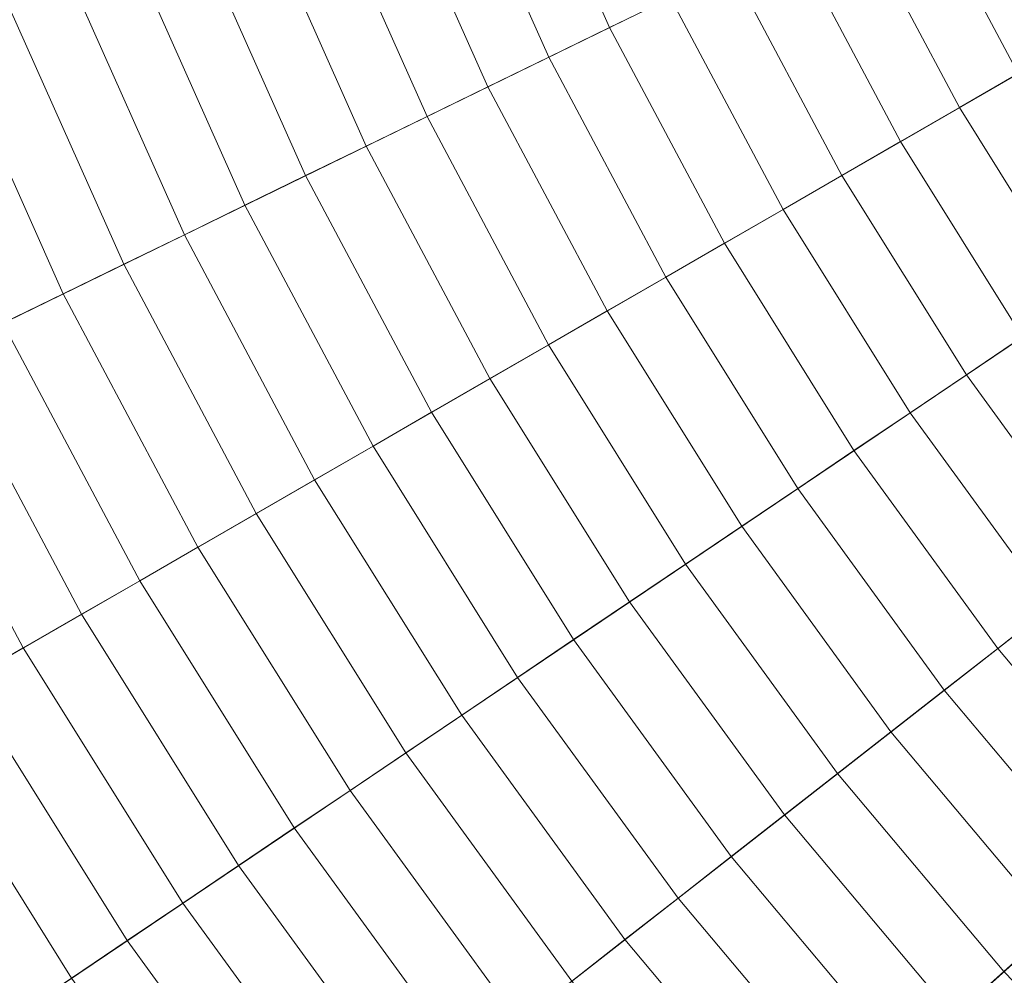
# Model space of a CAD drawing. Header units: centimetres. Extents: x -3.03 to 4.16, y -5.77 to 1.42.
# Tile 64 of 256: x -1.01 to -0.6, y -3.23 to -2.82. Entities that reach past the tile are written whole.
import ezdxf

# ---------------------------------------------------------------- set-up
doc = ezdxf.new("R2010")
doc.units = ezdxf.units.CM
doc.header["$LTSCALE"] = 2.54
doc.layers.add('Lucido design-1', color=7, linetype='Continuous')

# ---------------------------------------------------------------- blocks, each defined once
blk = doc.blocks.new('Gruppo-1')
at = {"color": 142, "linetype": 'Continuous', "lineweight": 9}
for points in [[(-2.97891, -2.80107, 37.14766), (-2.92669, -3.04676, 37.14766), (0.56294, -2.17669, 37.14766), (0.56291, -2.17655, 37.14766)], [(-2.92669, -3.04676, 37.14766), (-2.85746, -3.28821, 37.14766), (0.56298, -2.17684, 37.14766), (0.56294, -2.17669, 37.14766)], [(-2.85746, -3.28821, 37.14766), (-2.77155, -3.52424, 37.14766), (0.56304, -2.17698, 37.14766), (0.56298, -2.17684, 37.14766)], [(-2.77155, -3.52424, 37.14766), (-2.66938, -3.7537, 37.14766), (0.5631, -2.17712, 37.14766), (0.56304, -2.17698, 37.14766)], [(-2.66938, -3.7537, 37.14766), (-2.55146, -3.97548, 37.14766), (0.56317, -2.17725, 37.14766), (0.5631, -2.17712, 37.14766)], [(-2.55146, -3.97548, 37.14766), (-2.41836, -4.1885, 37.14766), (0.56325, -2.17738, 37.14766), (0.56317, -2.17725, 37.14766)], [(-2.41836, -4.1885, 37.14766), (-2.27072, -4.39171, 37.14766), (0.56334, -2.1775, 37.14766), (0.56325, -2.17738, 37.14766)], [(-2.27072, -4.39171, 37.14766), (-2.10926, -4.58412, 37.14766), (0.56343, -2.17762, 37.14766), (0.56334, -2.1775, 37.14766)], [(-2.10926, -4.58412, 37.14766), (-1.93478, -4.76481, 37.14766), (0.56354, -2.17773, 37.14766), (0.56343, -2.17762, 37.14766)], [(-1.93478, -4.76481, 37.14766), (-1.74811, -4.93288, 37.14766), (0.56365, -2.17783, 37.14766), (0.56354, -2.17773, 37.14766)], [(-1.74811, -4.93288, 37.14766), (-1.55018, -5.08752, 37.14766), (0.56377, -2.17792, 37.14766), (0.56365, -2.17783, 37.14766)], [(-1.55018, -5.08752, 37.14766), (-1.34194, -5.22798, 37.14766), (0.56389, -2.178, 37.14766), (0.56377, -2.17792, 37.14766)], [(-1.34194, -5.22798, 37.14766), (-1.12441, -5.35357, 37.14766), (0.56403, -2.17808, 37.14766), (0.56389, -2.178, 37.14766)], [(-1.12441, -5.35357, 37.14766), (-0.89865, -5.46368, 37.14766), (0.56416, -2.17815, 37.14766), (0.56403, -2.17808, 37.14766)], [(-0.89865, -5.46368, 37.14766), (-0.66576, -5.55777, 37.14766), (0.5643, -2.1782, 37.14766), (0.56416, -2.17815, 37.14766)], [(-0.66576, -5.55777, 37.14766), (-0.42688, -5.63539, 37.14766), (0.56444, -2.17825, 37.14766), (0.5643, -2.1782, 37.14766)], [(-0.7802, -2.71968, 38.10312), (-0.73901, -2.8122, 38.10312), (-0.76474, -2.82475, 38.09747), (-0.80674, -2.73041, 38.09747)], [(-0.80674, -2.73041, 38.09747), (-0.76474, -2.82475, 38.09747), (-0.79045, -2.83729, 38.09173), (-0.83327, -2.74112, 38.09173)], [(-0.5843, -2.73674, 38.13493), (-0.54239, -2.81555, 38.13493), (-0.56728, -2.82992, 38.12988), (-0.61012, -2.74934, 38.12988)], [(-0.83327, -2.74112, 38.09173), (-0.79045, -2.83729, 38.09173), (-0.81614, -2.84982, 38.08588), (-0.85977, -2.75183, 38.08588)], [(-0.85977, -2.75183, 38.08588), (-0.81614, -2.84982, 38.08588), (-0.84181, -2.86234, 38.07993), (-0.88625, -2.76253, 38.07993)], [(-0.61012, -2.74934, 38.12988), (-0.56728, -2.82992, 38.12988), (-0.59215, -2.84427, 38.12473), (-0.63593, -2.76192, 38.12473)], [(-0.88625, -2.76253, 38.07993), (-0.84181, -2.86234, 38.07993), (-0.86747, -2.87485, 38.07388), (-0.91272, -2.77322, 38.07388)], [(-0.63593, -2.76192, 38.12473), (-0.59215, -2.84427, 38.12473), (-0.617, -2.85862, 38.11948), (-0.66173, -2.77451, 38.11948)], [(-0.91272, -2.77322, 38.07388), (-0.86747, -2.87485, 38.07388), (-0.8931, -2.88735, 38.06774), (-0.93916, -2.78391, 38.06774)], [(-0.66173, -2.77451, 38.11948), (-0.617, -2.85862, 38.11948), (-0.64184, -2.87296, 38.11412), (-0.68751, -2.78708, 38.11412)], [(-0.93916, -2.78391, 38.06774), (-0.8931, -2.88735, 38.06774), (-0.91872, -2.89985, 38.0615), (-0.96559, -2.79458, 38.0615)], [(-0.68751, -2.78708, 38.11412), (-0.64184, -2.87296, 38.11412), (-0.66666, -2.8873, 38.10867), (-0.71327, -2.79964, 38.10867)], [(-0.96559, -2.79458, 38.0615), (-0.91872, -2.89985, 38.0615), (-0.94431, -2.91233, 38.05515), (-0.99199, -2.80525, 38.05515)], [(-0.71327, -2.79964, 38.10867), (-0.66666, -2.8873, 38.10867), (-0.69147, -2.90162, 38.10312), (-0.73901, -2.8122, 38.10312)], [(-0.99199, -2.80525, 38.05515), (-0.94431, -2.91233, 38.05515), (-0.96989, -2.92481, 38.04871), (-1.01837, -2.81591, 38.04871)], [(-0.73901, -2.8122, 38.10312), (-0.69147, -2.90162, 38.10312), (-0.71626, -2.91593, 38.09747), (-0.76474, -2.82475, 38.09747)], [(-1.01837, -2.81591, 38.04871), (-0.96989, -2.92481, 38.04871), (-0.99545, -2.93727, 38.04217), (-1.04474, -2.82656, 38.04217)], [(-1.04474, -2.82656, 38.04217), (-0.99545, -2.93727, 38.04217), (-1.02098, -2.94973, 38.03553), (-1.07108, -2.83721, 38.03553)], [(-0.76474, -2.82475, 38.09747), (-0.71626, -2.91593, 38.09747), (-0.74103, -2.93023, 38.09173), (-0.79045, -2.83729, 38.09173)], [(-0.79045, -2.83729, 38.09173), (-0.74103, -2.93023, 38.09173), (-0.76579, -2.94452, 38.08588), (-0.81614, -2.84982, 38.08588)], [(-0.59215, -2.84427, 38.12473), (-0.54273, -2.92337, 38.12473), (-0.56652, -2.93942, 38.11948), (-0.617, -2.85862, 38.11948)], [(-0.81614, -2.84982, 38.08588), (-0.76579, -2.94452, 38.08588), (-0.79052, -2.9588, 38.07993), (-0.84181, -2.86234, 38.07993)], [(-0.617, -2.85862, 38.11948), (-0.56652, -2.93942, 38.11948), (-0.5903, -2.95545, 38.11412), (-0.64184, -2.87296, 38.11412)], [(-0.84181, -2.86234, 38.07993), (-0.79052, -2.9588, 38.07993), (-0.81524, -2.97308, 38.07388), (-0.86747, -2.87485, 38.07388)], [(-0.64184, -2.87296, 38.11412), (-0.5903, -2.95545, 38.11412), (-0.61406, -2.97148, 38.10867), (-0.66666, -2.8873, 38.10867)], [(-0.86747, -2.87485, 38.07388), (-0.81524, -2.97308, 38.07388), (-0.83994, -2.98734, 38.06774), (-0.8931, -2.88735, 38.06774)], [(-0.8931, -2.88735, 38.06774), (-0.83994, -2.98734, 38.06774), (-0.86462, -3.00159, 38.0615), (-0.91872, -2.89985, 38.0615)], [(-0.66666, -2.8873, 38.10867), (-0.61406, -2.97148, 38.10867), (-0.6378, -2.9875, 38.10312), (-0.69147, -2.90162, 38.10312)], [(-0.91872, -2.89985, 38.0615), (-0.86462, -3.00159, 38.0615), (-0.88929, -3.01583, 38.05515), (-0.94431, -2.91233, 38.05515)], [(-0.69147, -2.90162, 38.10312), (-0.6378, -2.9875, 38.10312), (-0.66153, -3.00351, 38.09747), (-0.71626, -2.91593, 38.09747)], [(-0.94431, -2.91233, 38.05515), (-0.88929, -3.01583, 38.05515), (-0.91393, -3.03005, 38.04871), (-0.96989, -2.92481, 38.04871)], [(-0.71626, -2.91593, 38.09747), (-0.66153, -3.00351, 38.09747), (-0.68525, -3.0195, 38.09173), (-0.74103, -2.93023, 38.09173)], [(-0.96989, -2.92481, 38.04871), (-0.91393, -3.03005, 38.04871), (-0.93855, -3.04427, 38.04217), (-0.99545, -2.93727, 38.04217)], [(-0.74103, -2.93023, 38.09173), (-0.68525, -3.0195, 38.09173), (-0.70895, -3.03548, 38.08588), (-0.76579, -2.94452, 38.08588)], [(-0.99545, -2.93727, 38.04217), (-0.93855, -3.04427, 38.04217), (-0.96316, -3.05848, 38.03553), (-1.02098, -2.94973, 38.03553)], [(-0.76579, -2.94452, 38.08588), (-0.70895, -3.03548, 38.08588), (-0.73263, -3.05146, 38.07993), (-0.79052, -2.9588, 38.07993)], [(-1.02098, -2.94973, 38.03553), (-0.96316, -3.05848, 38.03553), (-0.98774, -3.07267, 38.02879), (-1.0465, -2.96217, 38.02879)], [(-0.5903, -2.95545, 38.11412), (-0.53312, -3.03415, 38.11412), (-0.55571, -3.05179, 38.10867), (-0.61406, -2.97148, 38.10867)], [(-0.79052, -2.9588, 38.07993), (-0.73263, -3.05146, 38.07993), (-0.75629, -3.06742, 38.07388), (-0.81524, -2.97308, 38.07388)], [(-1.0465, -2.96217, 38.02879), (-0.98774, -3.07267, 38.02879), (-1.01231, -3.08685, 38.02196), (-1.07199, -2.9746, 38.02196)], [(-0.61406, -2.97148, 38.10867), (-0.55571, -3.05179, 38.10867), (-0.57828, -3.06943, 38.10312), (-0.6378, -2.9875, 38.10312)], [(-1.07199, -2.9746, 38.02196), (-1.01231, -3.08685, 38.02196), (-1.03685, -3.10102, 38.01503), (-1.09746, -2.98703, 38.01503)], [(-0.81524, -2.97308, 38.07388), (-0.75629, -3.06742, 38.07388), (-0.77993, -3.08337, 38.06774), (-0.83994, -2.98734, 38.06774)], [(-0.83994, -2.98734, 38.06774), (-0.77993, -3.08337, 38.06774), (-0.80356, -3.0993, 38.0615), (-0.86462, -3.00159, 38.0615)], [(-0.6378, -2.9875, 38.10312), (-0.57828, -3.06943, 38.10312), (-0.60084, -3.08705, 38.09747), (-0.66153, -3.00351, 38.09747)], [(-0.86462, -3.00159, 38.0615), (-0.80356, -3.0993, 38.0615), (-0.82717, -3.11523, 38.05515), (-0.88929, -3.01583, 38.05515)], [(-0.66153, -3.00351, 38.09747), (-0.60084, -3.08705, 38.09747), (-0.62338, -3.10466, 38.09173), (-0.68525, -3.0195, 38.09173)], [(-0.88929, -3.01583, 38.05515), (-0.82717, -3.11523, 38.05515), (-0.85076, -3.13114, 38.04871), (-0.91393, -3.03005, 38.04871)], [(-0.68525, -3.0195, 38.09173), (-0.62338, -3.10466, 38.09173), (-0.6459, -3.12226, 38.08588), (-0.70895, -3.03548, 38.08588)], [(-0.91393, -3.03005, 38.04871), (-0.85076, -3.13114, 38.04871), (-0.87434, -3.14704, 38.04217), (-0.93855, -3.04427, 38.04217)], [(-0.70895, -3.03548, 38.08588), (-0.6459, -3.12226, 38.08588), (-0.66841, -3.13985, 38.07993), (-0.73263, -3.05146, 38.07993)], [(-0.93855, -3.04427, 38.04217), (-0.87434, -3.14704, 38.04217), (-0.89789, -3.16293, 38.03553), (-0.96316, -3.05848, 38.03553)], [(-0.73263, -3.05146, 38.07993), (-0.66841, -3.13985, 38.07993), (-0.6909, -3.15742, 38.07388), (-0.75629, -3.06742, 38.07388)], [(-0.96316, -3.05848, 38.03553), (-0.89789, -3.16293, 38.03553), (-0.92142, -3.1788, 38.02879), (-0.98774, -3.07267, 38.02879)], [(-0.75629, -3.06742, 38.07388), (-0.6909, -3.15742, 38.07388), (-0.71338, -3.17498, 38.06774), (-0.77993, -3.08337, 38.06774)], [(-0.98774, -3.07267, 38.02879), (-0.92142, -3.1788, 38.02879), (-0.94494, -3.19466, 38.02196), (-1.01231, -3.08685, 38.02196)], [(-0.57828, -3.06943, 38.10312), (-0.51318, -3.14701, 38.10312), (-0.53446, -3.16616, 38.09747), (-0.60084, -3.08705, 38.09747)], [(-0.77993, -3.08337, 38.06774), (-0.71338, -3.17498, 38.06774), (-0.73583, -3.19252, 38.0615), (-0.80356, -3.0993, 38.0615)], [(-1.01231, -3.08685, 38.02196), (-0.94494, -3.19466, 38.02196), (-0.96843, -3.21051, 38.01503), (-1.03685, -3.10102, 38.01503)], [(-0.60084, -3.08705, 38.09747), (-0.53446, -3.16616, 38.09747), (-0.55571, -3.1853, 38.09173), (-0.62338, -3.10466, 38.09173)], [(-1.03685, -3.10102, 38.01503), (-0.96843, -3.21051, 38.01503), (-0.99191, -3.22635, 38.008), (-1.06138, -3.11518, 38.008)], [(-0.80356, -3.0993, 38.0615), (-0.73583, -3.19252, 38.0615), (-0.75827, -3.21006, 38.05515), (-0.82717, -3.11523, 38.05515)], [(-0.62338, -3.10466, 38.09173), (-0.55571, -3.1853, 38.09173), (-0.57695, -3.20443, 38.08588), (-0.6459, -3.12226, 38.08588)], [(-1.06138, -3.11518, 38.008), (-0.99191, -3.22635, 38.008), (-1.01537, -3.24217, 38.00087), (-1.08588, -3.12933, 38.00087)], [(-0.82717, -3.11523, 38.05515), (-0.75827, -3.21006, 38.05515), (-0.7807, -3.22758, 38.04871), (-0.85076, -3.13114, 38.04871)], [(-0.6459, -3.12226, 38.08588), (-0.57695, -3.20443, 38.08588), (-0.59818, -3.22354, 38.07993), (-0.66841, -3.13985, 38.07993)], [(-0.85076, -3.13114, 38.04871), (-0.7807, -3.22758, 38.04871), (-0.8031, -3.24508, 38.04217), (-0.87434, -3.14704, 38.04217)], [(-0.66841, -3.13985, 38.07993), (-0.59818, -3.22354, 38.07993), (-0.61939, -3.24264, 38.07388), (-0.6909, -3.15742, 38.07388)], [(-0.87434, -3.14704, 38.04217), (-0.8031, -3.24508, 38.04217), (-0.82549, -3.26257, 38.03553), (-0.89789, -3.16293, 38.03553)], [(-0.6909, -3.15742, 38.07388), (-0.61939, -3.24264, 38.07388), (-0.64059, -3.26172, 38.06774), (-0.71338, -3.17498, 38.06774)], [(-0.89789, -3.16293, 38.03553), (-0.82549, -3.26257, 38.03553), (-0.84786, -3.28005, 38.02879), (-0.92142, -3.1788, 38.02879)], [(-0.71338, -3.17498, 38.06774), (-0.64059, -3.26172, 38.06774), (-0.66177, -3.28079, 38.0615), (-0.73583, -3.19252, 38.0615)], [(-0.92142, -3.1788, 38.02879), (-0.84786, -3.28005, 38.02879), (-0.87021, -3.29751, 38.02196), (-0.94494, -3.19466, 38.02196)], [(-0.73583, -3.19252, 38.0615), (-0.66177, -3.28079, 38.0615), (-0.68293, -3.29985, 38.05515), (-0.75827, -3.21006, 38.05515)], [(-0.94494, -3.19466, 38.02196), (-0.87021, -3.29751, 38.02196), (-0.89255, -3.31496, 38.01503), (-0.96843, -3.21051, 38.01503)], [(-0.57695, -3.20443, 38.08588), (-0.50244, -3.28158, 38.08588), (-0.52229, -3.30213, 38.07993), (-0.59818, -3.22354, 38.07993)], [(-0.96843, -3.21051, 38.01503), (-0.89255, -3.31496, 38.01503), (-0.91486, -3.3324, 38.008), (-0.99191, -3.22635, 38.008)], [(-0.75827, -3.21006, 38.05515), (-0.68293, -3.29985, 38.05515), (-0.70408, -3.31889, 38.04871), (-0.7807, -3.22758, 38.04871)], [(-0.59818, -3.22354, 38.07993), (-0.52229, -3.30213, 38.07993), (-0.54211, -3.32266, 38.07388), (-0.61939, -3.24264, 38.07388)]]:
    blk.add_3dface(points, dxfattribs=at)

msp = doc.modelspace()

# ---------------------------------------------------------------- block references
at = {"layer": 'Lucido design-1', "color": 7}
msp.add_blockref('Gruppo-1', (0, 0), dxfattribs=at)

doc.saveas('drawing.dxf')
